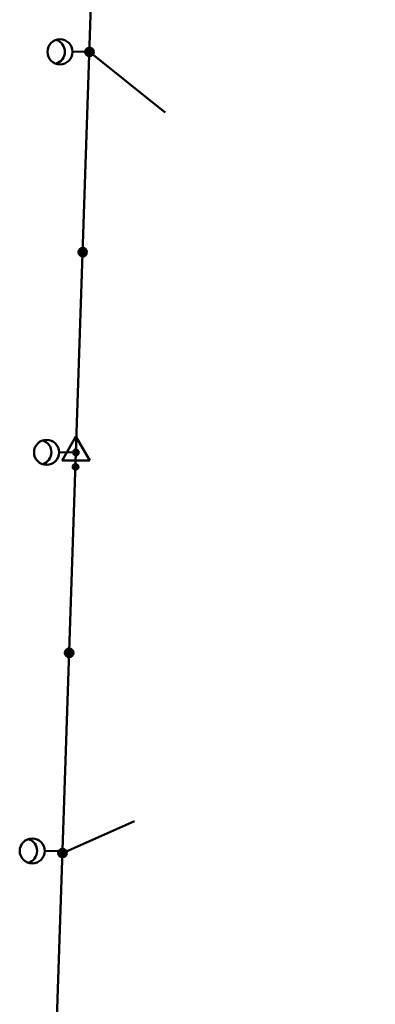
# Model space of a CAD drawing. Header units: millimetres. Extents: x 0 to 5880, y 0 to 297.
# Tile 13 of 35: x 1155 to 1181, y 150 to 224. Entities that reach past the tile are written whole.
import ezdxf

# ---------------------------------------------------------------- set-up
doc = ezdxf.new("R2010")
doc.units = ezdxf.units.MM
doc.linetypes.add('K5LT_BASIC', pattern=[0])
doc.linetypes.add('K5LT_THIN', pattern=[0])
doc.layers.add('Системный слой', color=7, linetype='Continuous')

# ---------------------------------------------------------------- blocks, each defined once
blk = doc.blocks.new('U284')
at = {"layer": 'Системный слой'}
h = blk.add_hatch(color=7, dxfattribs=at)
h.paths.add_polyline_path([(1158.261408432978, 176.4470188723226), (1158.131340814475, 176.7380239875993), (1158.116930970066, 176.7311452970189), (1158.10288367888, 176.7235536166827), (1158.089234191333, 176.7152679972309), (1158.076016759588, 176.7063092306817), (1158.063264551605, 176.6966997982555), (1158.051009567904, 176.6864638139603), (1158.039282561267, 176.6756269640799), (1158.028112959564, 176.664216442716), (1158.017528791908, 176.6522608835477), (1158.007556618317, 176.6397902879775), (1157.998221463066, 176.6268359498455), (1157.989546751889, 176.6134303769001), (1157.981554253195, 176.5996072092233), (1157.974264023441, 176.5854011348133), (1157.967694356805, 176.5708478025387), (1157.961861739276, 176.5559837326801), (1157.956780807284, 176.5408462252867), (1157.952464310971, 176.5254732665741), (1157.948923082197, 176.5099034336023), (1157.946166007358, 176.4941757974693), (1157.944200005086, 176.4783298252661), (1157.943030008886, 176.4624052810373), (1157.94265895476, 176.4464421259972), (1157.943087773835, 176.4304804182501), (1157.944315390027, 176.4145602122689), (1157.946338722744, 176.3987214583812), (1157.949152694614, 176.3830039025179), (1157.952750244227, 176.3674469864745), (1157.957122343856, 176.3520897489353), (1157.962258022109, 176.3369707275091), (1157.968144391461, 176.3221278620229), (1157.974766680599, 176.3075983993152), (1157.982108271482, 176.2934187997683), (1157.990150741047, 176.2796246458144), (1157.998873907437, 176.2662505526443), (1158.008255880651, 176.2533300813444), (1158.018273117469, 176.2408956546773), (1158.028900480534, 176.2289784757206), (1158.040111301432, 176.2176084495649), (1158.051877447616, 176.2068141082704), (1158.064169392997, 176.1966225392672), (1158.076956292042, 176.187059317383), (1158.090206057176, 176.1781484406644), (1158.103885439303, 176.1699122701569), (1158.117960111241, 176.1623714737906), (1158.132394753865, 176.1555449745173), (1158.147153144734, 176.149449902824), (1158.162198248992, 176.144101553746), (1158.177492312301, 176.1395133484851), (1158.192996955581, 176.1356968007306), (1158.208673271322, 176.1326614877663), (1158.224481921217, 176.1304150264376), (1158.240383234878, 176.1289630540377), (1158.256337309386, 176.128309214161), (1158.272304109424, 176.1284551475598), (1158.28824356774, 176.1294004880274), (1158.304115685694, 176.1311428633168), (1158.319880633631, 176.1336779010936), (1158.33549885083, 176.1369992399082), (1158.350931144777, 176.1410985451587), (1158.366138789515, 176.1459655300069), (1158.381083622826, 176.1515879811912), (1158.390409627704, 176.1555394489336)])
h.paths.add_polyline_path([(1158.434453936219, 176.7147067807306), (1158.420831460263, 176.7230367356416), (1158.406808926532, 176.7306740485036), (1158.392421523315, 176.7375995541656), (1158.377705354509, 176.7437958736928), (1158.362697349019, 176.7492474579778), (1158.347435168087, 176.753940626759), (1158.331957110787, 176.7578636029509), (1158.316302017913, 176.7610065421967), (1158.300509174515, 176.7633615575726), (1158.284618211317, 176.764922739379), (1158.268669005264, 176.7656861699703), (1158.252701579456, 176.7656499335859), (1158.236756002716, 176.7648141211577), (1158.220872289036, 176.7631808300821), (1158.20509029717, 176.7607541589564), (1158.18944963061, 176.7575401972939), (1158.173989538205, 176.7535470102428), (1158.158748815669, 176.7487846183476), (1158.143765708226, 176.7432649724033), (1158.131351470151, 176.738028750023), (1158.261408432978, 176.4470188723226), (1158.390409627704, 176.1555394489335), (1158.404844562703, 176.1623653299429), (1158.418919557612, 176.1699055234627), (1158.432599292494, 176.1781411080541), (1158.445849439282, 176.187051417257), (1158.458636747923, 176.1966140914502), (1158.470929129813, 176.2068051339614), (1158.482695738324, 176.2175989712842), (1158.493907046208, 176.228968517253), (1158.504534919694, 176.2408852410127), (1158.514552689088, 176.2533192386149), (1158.523935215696, 176.2662393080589), (1158.532658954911, 176.2796130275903), (1158.540702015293, 176.2934068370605), (1158.548044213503, 176.3075861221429), (1158.554667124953, 176.3221153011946), (1158.560554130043, 176.336957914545), (1158.565690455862, 176.3520767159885), (1158.57006321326, 176.36743376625), (1158.573661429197, 176.3829905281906), (1158.576476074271, 176.3987079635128), (1158.578500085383, 176.4145466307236), (1158.579728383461, 176.4304667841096), (1158.580157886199, 176.446428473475), (1158.5797875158, 176.4623916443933), (1158.578618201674, 176.4783162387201), (1158.576652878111, 176.4941622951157), (1158.573896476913, 176.509890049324), (1158.570355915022, 176.5254600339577), (1158.566040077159, 176.5408331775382), (1158.560959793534, 176.5559709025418), (1158.555127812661, 176.5708352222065), (1158.548558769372, 176.5853888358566), (1158.541269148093, 176.5995952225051), (1158.533277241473, 176.6134187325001), (1158.524603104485, 176.6268246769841), (1158.515268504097, 176.6397794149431), (1158.50529686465, 176.6522504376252), (1158.494713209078, 176.6642064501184), (1158.483544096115, 176.6756174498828), (1158.471817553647, 176.6864548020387), (1158.45956300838, 176.696691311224), (1158.446811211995, 176.7063012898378)])
at = {"layer": 'Системный слой', "color": 7, "linetype": 'K5LT_BASIC', "lineweight": 50}
blk.add_circle((1158.261408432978, 176.4470188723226), 0.3187500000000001, dxfattribs=at)
blk = doc.blocks.new('U285')
at = {"layer": 'Системный слой'}
h = blk.add_hatch(color=7, dxfattribs=at)
h.paths.add_polyline_path([(1159.268361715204, 206.430114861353), (1159.138294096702, 206.7211199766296), (1159.123884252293, 206.7142412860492), (1159.109836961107, 206.706649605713), (1159.096187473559, 206.6983639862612), (1159.082970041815, 206.689405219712), (1159.070217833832, 206.6797957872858), (1159.057962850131, 206.6695598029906), (1159.046235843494, 206.6587229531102), (1159.035066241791, 206.6473124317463), (1159.024482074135, 206.635356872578), (1159.014509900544, 206.6228862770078), (1159.005174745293, 206.6099319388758), (1158.996500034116, 206.5965263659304), (1158.988507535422, 206.5827031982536), (1158.981217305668, 206.5684971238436), (1158.974647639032, 206.553943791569), (1158.968815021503, 206.5390797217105), (1158.963734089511, 206.523942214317), (1158.959417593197, 206.5085692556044), (1158.955876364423, 206.4929994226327), (1158.953119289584, 206.4772717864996), (1158.951153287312, 206.4614258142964), (1158.949983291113, 206.4455012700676), (1158.949612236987, 206.4295381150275), (1158.950041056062, 206.4135764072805), (1158.951268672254, 206.3976562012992), (1158.953292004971, 206.3818174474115), (1158.956105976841, 206.3660998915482), (1158.959703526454, 206.3505429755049), (1158.964075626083, 206.3351857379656), (1158.969211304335, 206.3200667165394), (1158.975097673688, 206.3052238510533), (1158.981719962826, 206.2906943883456), (1158.989061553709, 206.2765147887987), (1158.997104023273, 206.2627206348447), (1159.005827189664, 206.2493465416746), (1159.015209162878, 206.2364260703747), (1159.025226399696, 206.2239916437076), (1159.035853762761, 206.2120744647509), (1159.047064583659, 206.2007044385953), (1159.058830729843, 206.1899100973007), (1159.071122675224, 206.1797185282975), (1159.083909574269, 206.1701553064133), (1159.097159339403, 206.1612444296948), (1159.11083872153, 206.1530082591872), (1159.124913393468, 206.145467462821), (1159.139348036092, 206.1386409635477), (1159.154106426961, 206.1325458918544), (1159.169151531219, 206.1271975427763), (1159.184445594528, 206.1226093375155), (1159.199950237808, 206.1187927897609), (1159.215626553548, 206.1157574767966), (1159.231435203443, 206.113511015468), (1159.247336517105, 206.1120590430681), (1159.263290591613, 206.1114052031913), (1159.27925739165, 206.1115511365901), (1159.295196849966, 206.1124964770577), (1159.311068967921, 206.1142388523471), (1159.326833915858, 206.116773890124), (1159.342452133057, 206.1200952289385), (1159.357884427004, 206.124194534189), (1159.373092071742, 206.1290615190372), (1159.388036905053, 206.1346839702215), (1159.397362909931, 206.138635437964)])
h.paths.add_polyline_path([(1159.441407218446, 206.6978027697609), (1159.42778474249, 206.7061327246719), (1159.413762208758, 206.7137700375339), (1159.399374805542, 206.7206955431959), (1159.384658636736, 206.7268918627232), (1159.369650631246, 206.7323434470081), (1159.354388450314, 206.7370366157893), (1159.338910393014, 206.7409595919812), (1159.32325530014, 206.744102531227), (1159.307462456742, 206.746457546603), (1159.291571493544, 206.7480187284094), (1159.275622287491, 206.7487821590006), (1159.259654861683, 206.7487459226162), (1159.243709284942, 206.7479101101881), (1159.227825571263, 206.7462768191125), (1159.212043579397, 206.7438501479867), (1159.196402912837, 206.7406361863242), (1159.180942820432, 206.7366429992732), (1159.165702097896, 206.7318806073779), (1159.150718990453, 206.7263609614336), (1159.138304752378, 206.7211247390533), (1159.268361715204, 206.430114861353), (1159.39736290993, 206.1386354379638), (1159.41179784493, 206.1454613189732), (1159.425872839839, 206.153001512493), (1159.439552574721, 206.1612370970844), (1159.452802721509, 206.1701474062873), (1159.46559003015, 206.1797100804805), (1159.47788241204, 206.1899011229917), (1159.489649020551, 206.2006949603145), (1159.500860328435, 206.2120645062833), (1159.51148820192, 206.223981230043), (1159.521505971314, 206.2364152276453), (1159.530888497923, 206.2493352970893), (1159.539612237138, 206.2627090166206), (1159.54765529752, 206.2765028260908), (1159.55499749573, 206.2906821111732), (1159.56162040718, 206.3052112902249), (1159.56750741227, 206.3200539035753), (1159.572643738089, 206.3351727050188), (1159.577016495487, 206.3505297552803), (1159.580614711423, 206.3660865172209), (1159.583429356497, 206.3818039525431), (1159.58545336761, 206.3976426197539), (1159.586681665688, 206.4135627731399), (1159.587111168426, 206.4295244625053), (1159.586740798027, 206.4454876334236), (1159.585571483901, 206.4614122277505), (1159.583606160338, 206.477258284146), (1159.58084975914, 206.4929860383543), (1159.577309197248, 206.508556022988), (1159.572993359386, 206.5239291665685), (1159.567913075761, 206.5390668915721), (1159.562081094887, 206.5539312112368), (1159.555512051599, 206.5684848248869), (1159.54822243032, 206.5826912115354), (1159.5402305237, 206.5965147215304), (1159.531556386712, 206.6099206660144), (1159.522221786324, 206.6228754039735), (1159.512250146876, 206.6353464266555), (1159.501666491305, 206.6473024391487), (1159.490497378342, 206.6587134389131), (1159.478770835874, 206.669550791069), (1159.466516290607, 206.6797873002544), (1159.453764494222, 206.6893972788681)])
at = {"layer": 'Системный слой', "color": 7, "linetype": 'K5LT_BASIC', "lineweight": 50}
blk.add_circle((1159.268361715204, 206.430114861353), 0.3187500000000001, dxfattribs=at)
blk = doc.blocks.new('U286')
at = {"layer": 'Системный слой'}
h = blk.add_hatch(color=7, dxfattribs=at)
h.paths.add_polyline_path([(1159.771838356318, 221.421662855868), (1159.641770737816, 221.7126679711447), (1159.627360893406, 221.7057892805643), (1159.61331360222, 221.698197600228), (1159.599664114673, 221.6899119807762), (1159.586446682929, 221.680953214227), (1159.573694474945, 221.6713437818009), (1159.561439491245, 221.6611077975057), (1159.549712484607, 221.6502709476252), (1159.538542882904, 221.6388604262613), (1159.527958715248, 221.6269048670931), (1159.517986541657, 221.6144342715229), (1159.508651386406, 221.6014799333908), (1159.499976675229, 221.5880743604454), (1159.491984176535, 221.5742511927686), (1159.484693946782, 221.5600451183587), (1159.478124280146, 221.545491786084), (1159.472291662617, 221.5306277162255), (1159.467210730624, 221.5154902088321), (1159.462894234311, 221.5001172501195), (1159.459353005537, 221.4845474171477), (1159.456595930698, 221.4688197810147), (1159.454629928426, 221.4529738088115), (1159.453459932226, 221.4370492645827), (1159.453088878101, 221.4210861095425), (1159.453517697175, 221.4051244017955), (1159.454745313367, 221.3892041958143), (1159.456768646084, 221.3733654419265), (1159.459582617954, 221.3576478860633), (1159.463180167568, 221.3420909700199), (1159.467552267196, 221.3267337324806), (1159.472687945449, 221.3116147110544), (1159.478574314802, 221.2967718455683), (1159.48519660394, 221.2822423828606), (1159.492538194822, 221.2680627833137), (1159.500580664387, 221.2542686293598), (1159.509303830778, 221.2408945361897), (1159.518685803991, 221.2279740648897), (1159.528703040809, 221.2155396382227), (1159.539330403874, 221.2036224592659), (1159.550541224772, 221.1922524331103), (1159.562307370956, 221.1814580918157), (1159.574599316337, 221.1712665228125), (1159.587386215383, 221.1617033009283), (1159.600635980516, 221.1527924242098), (1159.614315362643, 221.1445562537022), (1159.628390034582, 221.137015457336), (1159.642824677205, 221.1301889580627), (1159.657583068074, 221.1240938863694), (1159.672628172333, 221.1187455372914), (1159.687922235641, 221.1141573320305), (1159.703426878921, 221.1103407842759), (1159.719103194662, 221.1073054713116), (1159.734911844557, 221.105059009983), (1159.750813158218, 221.1036070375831), (1159.766767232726, 221.1029531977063), (1159.782734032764, 221.1030991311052), (1159.79867349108, 221.1040444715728), (1159.814545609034, 221.1057868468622), (1159.830310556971, 221.108321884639), (1159.84592877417, 221.1116432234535), (1159.861361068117, 221.1157425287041), (1159.876568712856, 221.1206095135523), (1159.891513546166, 221.1262319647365), (1159.900839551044, 221.130183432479)])
h.paths.add_polyline_path([(1159.944883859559, 221.6893507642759), (1159.931261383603, 221.6976807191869), (1159.917238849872, 221.705318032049), (1159.902851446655, 221.7122435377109), (1159.888135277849, 221.7184398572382), (1159.873127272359, 221.7238914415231), (1159.857865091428, 221.7285846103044), (1159.842387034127, 221.7325075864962), (1159.826731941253, 221.7356505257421), (1159.810939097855, 221.738005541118), (1159.795048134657, 221.7395667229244), (1159.779098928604, 221.7403301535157), (1159.763131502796, 221.7402939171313), (1159.747185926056, 221.7394581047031), (1159.731302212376, 221.7378248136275), (1159.71552022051, 221.7353981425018), (1159.699879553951, 221.7321841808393), (1159.684419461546, 221.7281909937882), (1159.669178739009, 221.723428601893), (1159.654195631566, 221.7179089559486), (1159.641781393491, 221.7126727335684), (1159.771838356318, 221.421662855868), (1159.900839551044, 221.1301834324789), (1159.915274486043, 221.1370093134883), (1159.929349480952, 221.1445495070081), (1159.943029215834, 221.1527850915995), (1159.956279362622, 221.1616954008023), (1159.969066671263, 221.1712580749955), (1159.981359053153, 221.1814491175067), (1159.993125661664, 221.1922429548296), (1160.004336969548, 221.2036125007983), (1160.014964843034, 221.2155292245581), (1160.024982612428, 221.2279632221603), (1160.034365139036, 221.2408832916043), (1160.043088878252, 221.2542570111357), (1160.051131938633, 221.2680508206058), (1160.058474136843, 221.2822301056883), (1160.065097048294, 221.2967592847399), (1160.070984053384, 221.3116018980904), (1160.076120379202, 221.3267206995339), (1160.080493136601, 221.3420777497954), (1160.084091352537, 221.357634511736), (1160.086905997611, 221.3733519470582), (1160.088930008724, 221.389190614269), (1160.090158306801, 221.4051107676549), (1160.090587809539, 221.4210724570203), (1160.09021743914, 221.4370356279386), (1160.089048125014, 221.4529602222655), (1160.087082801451, 221.468806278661), (1160.084326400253, 221.4845340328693), (1160.080785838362, 221.500104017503), (1160.0764700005, 221.5154771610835), (1160.071389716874, 221.5306148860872), (1160.065557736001, 221.5454792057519), (1160.058988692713, 221.560032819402), (1160.051699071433, 221.5742392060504), (1160.043707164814, 221.5880627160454), (1160.035033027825, 221.6014686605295), (1160.025698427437, 221.6144233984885), (1160.01572678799, 221.6268944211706), (1160.005143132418, 221.6388504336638), (1159.993974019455, 221.6502614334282), (1159.982247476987, 221.6610987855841), (1159.969992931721, 221.6713352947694), (1159.957241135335, 221.6809452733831)])
at = {"layer": 'Системный слой', "color": 7, "linetype": 'K5LT_BASIC', "lineweight": 50}
blk.add_circle((1159.771838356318, 221.421662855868), 0.3187500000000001, dxfattribs=at)
blk = doc.blocks.new('U289')
at = {"layer": 'Системный слой', "color": 7, "linetype": 'K5LT_BASIC', "lineweight": 50}
for p, q in [((1158.758210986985, 192.6272557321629), (1157.738787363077, 190.8384425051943)), ((1159.797656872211, 190.8500023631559), (1158.758210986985, 192.6272557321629)), ((1157.738787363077, 190.8384425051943), (1159.797656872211, 190.8500023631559))]:
    blk.add_line(p, q, dxfattribs=at)
blk = doc.blocks.new('U292')
at = {"layer": 'Системный слой'}
h = blk.add_hatch(color=7, dxfattribs=at)
h.paths.add_polyline_path([(1158.730438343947, 190.3591076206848), (1158.837720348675, 190.542538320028), (1158.826270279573, 190.5487717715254), (1158.814459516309, 190.5542913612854), (1158.80233251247, 190.5590763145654), (1158.789934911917, 190.5631086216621), (1158.777313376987, 190.5663731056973), (1158.764515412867, 190.5688574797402), (1158.751589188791, 190.5705523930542), (1158.738583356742, 190.5714514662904), (1158.725546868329, 190.5715513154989), (1158.71252879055, 190.5708515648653), (1158.699578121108, 190.5693548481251), (1158.686743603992, 190.5670667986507), (1158.674073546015, 190.5639960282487), (1158.661615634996, 190.5601540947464), (1158.64941676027, 190.5555554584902), (1158.637522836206, 190.5502174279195), (1158.625978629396, 190.5441600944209), (1158.614827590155, 190.5374062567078), (1158.60411168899, 190.5299813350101), (1158.593871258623, 190.5219132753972), (1158.584144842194, 190.5132324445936), (1158.574969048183, 190.5039715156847), (1158.566378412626, 190.4941653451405), (1158.558405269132, 190.4838508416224), (1158.551079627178, 190.4730668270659), (1158.544429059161, 190.4618538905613), (1158.538478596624, 190.4502542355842), (1158.533250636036, 190.4383115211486), (1158.5287648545, 190.4260706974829), (1158.525038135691, 190.4135778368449), (1158.522084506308, 190.4008799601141), (1158.519915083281, 190.3880248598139), (1158.518538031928, 190.3750609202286), (1158.517958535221, 190.3620369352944), (1158.518178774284, 190.3490019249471), (1158.519197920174, 190.3360049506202), (1158.52101213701, 190.3230949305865), (1158.523614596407, 190.3103204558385), (1158.526995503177, 190.2977296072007), (1158.531142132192, 190.2853697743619), (1158.53603887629, 190.273287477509), (1158.541667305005, 190.2615281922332), (1158.548006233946, 190.2501361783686), (1158.555031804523, 190.2391543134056), (1158.562717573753, 190.2286239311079), (1158.571034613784, 190.2185846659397), (1158.579951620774, 190.2090743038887), (1158.589435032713, 190.2001286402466), (1158.599449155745, 190.1917813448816), (1158.609956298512, 190.1840638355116), (1158.620916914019, 190.1770051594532), (1158.622485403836, 190.1760709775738)])
h.paths.add_polyline_path([(1158.942699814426, 190.3691733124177), (1158.941683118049, 190.3821704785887), (1158.939871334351, 190.3950808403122), (1158.937271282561, 190.4078558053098), (1158.933892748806, 190.4204472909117), (1158.929748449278, 190.4328079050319), (1158.924853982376, 190.4448911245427), (1158.919227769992, 190.45665147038), (1158.912890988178, 190.4680446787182), (1158.90586748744, 190.4790278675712), (1158.898183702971, 190.4895596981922), (1158.889868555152, 190.4996005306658), (1158.880953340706, 190.5091125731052), (1158.871471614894, 190.5180600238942), (1158.861459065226, 190.526409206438), (1158.850953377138, 190.5341286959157), (1158.839994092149, 190.541189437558), (1158.837727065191, 190.5425343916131), (1158.730438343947, 190.3591076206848), (1158.622485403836, 190.1760709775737), (1158.633912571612, 190.1697956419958), (1158.645703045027, 190.1642328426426), (1158.657812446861, 190.15940351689), (1158.670195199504, 190.1553258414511), (1158.682804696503, 190.1520151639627), (1158.69559347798, 190.1494839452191), (1158.708513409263, 190.1477417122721), (1158.721515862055, 190.1467950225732), (1158.734551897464, 190.146647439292), (1158.747572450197, 190.1472995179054), (1158.760528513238, 190.1487488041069), (1158.773371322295, 190.1509898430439), (1158.786052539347, 190.1540141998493), (1158.798524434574, 190.157810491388), (1158.810740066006, 190.1623644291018), (1158.822653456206, 190.1676588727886), (1158.834219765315, 190.1736738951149), (1158.845395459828, 190.180386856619), (1158.856138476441, 190.1877724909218), (1158.866408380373, 190.1958029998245), (1158.876166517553, 190.2044481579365), (1158.885376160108, 190.2136754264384), (1158.894002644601, 190.2234500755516), (1158.902013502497, 190.2337353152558), (1158.909378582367, 190.2444924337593), (1158.916070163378, 190.2556809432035), (1158.92206305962, 190.2672587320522), (1158.927334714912, 190.2791822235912), (1158.931865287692, 190.2914065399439), (1158.935637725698, 190.3038856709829), (1158.938637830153, 190.3165726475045), (1158.940854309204, 190.3294197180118), (1158.942278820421, 190.342378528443), (1158.942906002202, 190.3554003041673), (1158.942733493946, 190.3684360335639)])
at = {"layer": 'Системный слой', "color": 7, "linetype": 'K5LT_THIN', "lineweight": 18}
blk.add_line((1158.766509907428, 191.3584568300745), (1158.730438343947, 190.3591076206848), dxfattribs=at)
at = {"layer": 'Системный слой', "color": 7, "linetype": 'K5LT_BASIC', "lineweight": 50}
blk.add_circle((1158.730438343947, 190.3591076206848), 0.2125000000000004, dxfattribs=at)
blk = doc.blocks.new('U291')
at = {"layer": 'Системный слой'}
blk.add_blockref('U292', (0, 0), dxfattribs=at)
blk = doc.blocks.new('U290')
at = {"layer": 'Системный слой'}
h = blk.add_hatch(color=7, dxfattribs=at)
h.paths.add_polyline_path([(1158.764885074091, 191.4385668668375), (1158.560341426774, 191.3809635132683), (1158.564258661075, 191.3685290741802), (1158.568931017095, 191.3563582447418), (1158.574340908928, 191.344496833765), (1158.580467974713, 191.3329894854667), (1158.587289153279, 191.3218795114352), (1158.594778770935, 191.3112087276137), (1158.602908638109, 191.3010172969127), (1158.611648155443, 191.2913435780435), (1158.620964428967, 191.2822239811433), (1158.630822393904, 191.2736928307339), (1158.641184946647, 191.2657822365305), (1158.652013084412, 191.2585219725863), (1158.663266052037, 191.2519393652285), (1158.674901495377, 191.2460591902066), (1158.686875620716, 191.2409035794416), (1158.699143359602, 191.2364919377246), (1158.711658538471, 191.2328408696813), (1158.724374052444, 191.2299641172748), (1158.737242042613, 191.2278725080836), (1158.750214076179, 191.2265739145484), (1158.763241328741, 191.2260732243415), (1158.776274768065, 191.2263723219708), (1158.78926533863, 191.2274700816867), (1158.802164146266, 191.2293623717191), (1158.814922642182, 191.2320420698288), (1158.827492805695, 191.2354990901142), (1158.839827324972, 191.2397204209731), (1158.8518797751, 191.2446901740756), (1158.863604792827, 191.2503896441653), (1158.874958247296, 191.2567973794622), (1158.885897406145, 191.2638892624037), (1158.896381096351, 191.2716386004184), (1158.906369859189, 191.2800162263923), (1158.915826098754, 191.2889906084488), (1158.924714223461, 191.2985279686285), (1158.933000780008, 191.3085924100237), (1158.940654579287, 191.3191460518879), (1158.947646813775, 191.3301491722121), (1158.953951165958, 191.3415603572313), (1158.959543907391, 191.3533366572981), (1158.964403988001, 191.3654337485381), (1158.968513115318, 191.3778060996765), (1158.971855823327, 191.3904071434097), (1158.974419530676, 191.4031894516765), (1158.976194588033, 191.4161049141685), (1158.9771743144, 191.4291049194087), (1158.977355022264, 191.4421405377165), (1158.976736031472, 191.4551627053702), (1158.975319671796, 191.4681224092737), (1158.973111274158, 191.4809708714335), (1158.970119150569, 191.4936597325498), (1158.969638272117, 191.4954208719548)])
h.paths.add_polyline_path([(1158.605082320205, 191.5786358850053), (1158.596793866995, 191.5685730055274), (1158.589138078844, 191.5580208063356), (1158.58214377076, 191.547019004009), (1158.575837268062, 191.5356090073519), (1158.57024230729, 191.5238337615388), (1158.56537994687, 191.5117375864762), (1158.561268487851, 191.4993660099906), (1158.557923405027, 191.4867655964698), (1158.555357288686, 191.473983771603), (1158.553579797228, 191.4610686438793), (1158.552597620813, 191.4480688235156), (1158.552414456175, 191.4350332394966), (1158.553030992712, 191.4220109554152), (1158.554444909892, 191.4090509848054), (1158.556650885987, 191.3962021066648), (1158.559640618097, 191.3835126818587), (1158.56033931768, 191.3809710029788), (1158.764885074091, 191.4385668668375), (1158.969638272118, 191.4954208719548), (1158.96576659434, 191.5078695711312), (1158.961138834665, 191.5200574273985), (1158.955772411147, 191.5319385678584), (1158.949687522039, 191.5434682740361), (1158.942907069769, 191.5546031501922), (1158.935456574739, 191.5653012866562), (1158.927364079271, 191.5755224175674), (1158.918660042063, 191.5852280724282), (1158.909377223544, 191.5943817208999), (1158.899550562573, 191.602948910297), (1158.889217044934, 191.6108973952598), (1158.878415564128, 191.6181972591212), (1158.867186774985, 191.6248210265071), (1158.855572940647, 191.6307437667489), (1158.843617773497, 191.6359431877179), (1158.831366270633, 191.6403997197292), (1158.818864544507, 191.6440965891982), (1158.806159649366, 191.6470198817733), (1158.793299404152, 191.6491585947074), (1158.780332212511, 191.6505046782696), (1158.767306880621, 191.6510530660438), (1158.754272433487, 191.650801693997), (1158.741277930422, 191.6497515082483), (1158.728372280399, 191.647906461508), (1158.715604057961, 191.6452734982), (1158.703021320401, 191.6418625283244), (1158.690671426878, 191.6376863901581), (1158.678600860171, 191.6327608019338), (1158.666855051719, 191.6271043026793), (1158.655478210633, 191.6207381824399), (1158.644513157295, 191.6136864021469), (1158.634001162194, 191.6059755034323), (1158.623981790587, 191.5976345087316), (1158.614492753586, 191.5886948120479), (1158.605569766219, 191.5791900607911)])
at = {"layer": 'Системный слой', "color": 7, "linetype": 'K5LT_BASIC', "lineweight": 50}
blk.add_circle((1158.764885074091, 191.4385668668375), 0.2125, dxfattribs=at)
at = {"layer": 'Системный слой'}
blk.add_blockref('U291', (0, 0), dxfattribs=at)
blk = doc.blocks.new('U288')
at = {"layer": 'Системный слой'}
for name in ['U289', 'U290']:
    blk.add_blockref(name, (0, 0), dxfattribs=at)
blk = doc.blocks.new('U299')
at = {"layer": 'Системный слой'}
h = blk.add_hatch(color=7, dxfattribs=at)
h.paths.add_polyline_path([(1157.757931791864, 161.4554708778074), (1157.627864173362, 161.746475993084), (1157.613454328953, 161.7395973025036), (1157.599407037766, 161.7320056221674), (1157.585757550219, 161.7237200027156), (1157.572540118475, 161.7147612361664), (1157.559787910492, 161.7051518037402), (1157.547532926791, 161.694915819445), (1157.535805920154, 161.6840789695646), (1157.524636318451, 161.6726684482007), (1157.514052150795, 161.6607128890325), (1157.504079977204, 161.6482422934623), (1157.494744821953, 161.6352879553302), (1157.486070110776, 161.6218823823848), (1157.478077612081, 161.608059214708), (1157.470787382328, 161.593853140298), (1157.464217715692, 161.5792998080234), (1157.458385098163, 161.5644357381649), (1157.45330416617, 161.5492982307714), (1157.448987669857, 161.5339252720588), (1157.445446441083, 161.5183554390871), (1157.442689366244, 161.502627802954), (1157.440723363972, 161.4867818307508), (1157.439553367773, 161.470857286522), (1157.439182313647, 161.4548941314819), (1157.439611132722, 161.4389324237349), (1157.440838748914, 161.4230122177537), (1157.442862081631, 161.4071734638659), (1157.445676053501, 161.3914559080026), (1157.449273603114, 161.3758989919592), (1157.453645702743, 161.36054175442), (1157.458781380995, 161.3454227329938), (1157.464667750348, 161.3305798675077), (1157.471290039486, 161.3160504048), (1157.478631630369, 161.3018708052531), (1157.486674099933, 161.2880766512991), (1157.495397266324, 161.274702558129), (1157.504779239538, 161.2617820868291), (1157.514796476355, 161.249347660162), (1157.52542383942, 161.2374304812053), (1157.536634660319, 161.2260604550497), (1157.548400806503, 161.2152661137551), (1157.560692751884, 161.2050745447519), (1157.573479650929, 161.1955113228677), (1157.586729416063, 161.1866004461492), (1157.60040879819, 161.1783642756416), (1157.614483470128, 161.1708234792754), (1157.628918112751, 161.1639969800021), (1157.643676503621, 161.1579019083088), (1157.658721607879, 161.1525535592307), (1157.674015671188, 161.1479653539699), (1157.689520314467, 161.1441488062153), (1157.705196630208, 161.141113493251), (1157.721005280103, 161.1388670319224), (1157.736906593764, 161.1374150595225), (1157.752860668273, 161.1367612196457), (1157.76882746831, 161.1369071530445), (1157.784766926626, 161.1378524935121), (1157.80063904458, 161.1395948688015), (1157.816403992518, 161.1421299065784), (1157.832022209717, 161.1454512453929), (1157.847454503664, 161.1495505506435), (1157.862662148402, 161.1544175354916), (1157.877606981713, 161.1600399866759), (1157.88693298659, 161.1639914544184)])
h.paths.add_polyline_path([(1157.930977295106, 161.7231587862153), (1157.91735481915, 161.7314887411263), (1157.903332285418, 161.7391260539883), (1157.888944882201, 161.7460515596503), (1157.874228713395, 161.7522478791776), (1157.859220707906, 161.7576994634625), (1157.843958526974, 161.7623926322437), (1157.828480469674, 161.7663156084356), (1157.812825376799, 161.7694585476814), (1157.797032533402, 161.7718135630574), (1157.781141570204, 161.7733747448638), (1157.76519236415, 161.7741381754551), (1157.749224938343, 161.7741019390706), (1157.733279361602, 161.7732661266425), (1157.717395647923, 161.7716328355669), (1157.701613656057, 161.7692061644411), (1157.685972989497, 161.7659922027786), (1157.670512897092, 161.7619990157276), (1157.655272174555, 161.7572366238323), (1157.640289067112, 161.751716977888), (1157.627874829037, 161.7464807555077), (1157.757931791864, 161.4554708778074), (1157.88693298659, 161.1639914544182), (1157.90136792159, 161.1708173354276), (1157.915442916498, 161.1783575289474), (1157.929122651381, 161.1865931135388), (1157.942372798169, 161.1955034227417), (1157.95516010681, 161.2050660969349), (1157.9674524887, 161.2152571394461), (1157.97921909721, 161.2260509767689), (1157.990430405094, 161.2374205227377), (1158.00105827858, 161.2493372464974), (1158.011076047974, 161.2617712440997), (1158.020458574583, 161.2746913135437), (1158.029182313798, 161.288065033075), (1158.037225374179, 161.3018588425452), (1158.044567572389, 161.3160381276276), (1158.05119048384, 161.3305673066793), (1158.05707748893, 161.3454099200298), (1158.062213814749, 161.3605287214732), (1158.066586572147, 161.3758857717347), (1158.070184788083, 161.3914425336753), (1158.072999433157, 161.4071599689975), (1158.07502344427, 161.4229986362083), (1158.076251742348, 161.4389187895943), (1158.076681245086, 161.4548804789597), (1158.076310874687, 161.470843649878), (1158.075141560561, 161.4867682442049), (1158.073176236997, 161.5026143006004), (1158.070419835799, 161.5183420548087), (1158.066879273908, 161.5339120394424), (1158.062563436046, 161.5492851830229), (1158.05748315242, 161.5644229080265), (1158.051651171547, 161.5792872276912), (1158.045082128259, 161.5938408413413), (1158.037792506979, 161.6080472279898), (1158.02980060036, 161.6218707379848), (1158.021126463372, 161.6352766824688), (1158.011791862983, 161.6482314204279), (1158.001820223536, 161.6607024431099), (1157.991236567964, 161.6726584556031), (1157.980067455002, 161.6840694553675), (1157.968340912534, 161.6949068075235), (1157.956086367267, 161.7051433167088), (1157.943334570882, 161.7147532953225)])
at = {"layer": 'Системный слой', "color": 7, "linetype": 'K5LT_BASIC', "lineweight": 50}
blk.add_circle((1157.757931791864, 161.4554708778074), 0.3187500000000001, dxfattribs=at)
blk = doc.blocks.new('U324')
at = {"layer": 'Системный слой', "color": 7, "linetype": 'K5LT_BASIC', "lineweight": 50}
blk.add_line((1158.504889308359, 221.4519533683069), (1159.771838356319, 221.4216628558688), dxfattribs=at)
blk.add_circle((1157.56760441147, 221.4318717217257), 0.937500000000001, dxfattribs=at)
blk.add_arc((1156.994061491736, 221.4361953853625), 0.937500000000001, 287.3802958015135, 71.75587006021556, dxfattribs=at)
blk = doc.blocks.new('U325')
at = {"layer": 'Системный слой', "color": 7, "linetype": 'K5LT_BASIC', "lineweight": 50}
blk.add_line((1157.497936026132, 191.4688573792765), (1158.764885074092, 191.4385668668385), dxfattribs=at)
blk.add_circle((1156.560651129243, 191.4487757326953), 0.937500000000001, dxfattribs=at)
blk.add_arc((1155.987108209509, 191.4530993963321), 0.937500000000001, 287.3802958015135, 71.75587006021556, dxfattribs=at)
blk = doc.blocks.new('U326')
at = {"layer": 'Системный слой', "color": 7, "linetype": 'K5LT_BASIC', "lineweight": 50}
blk.add_line((1156.425948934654, 161.6312639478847), (1157.692897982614, 161.6009734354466), dxfattribs=at)
blk.add_circle((1155.488664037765, 161.6111823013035), 0.937500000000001, dxfattribs=at)
blk.add_arc((1154.915121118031, 161.6155059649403), 0.937500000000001, 287.3802958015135, 71.75587006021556, dxfattribs=at)

msp = doc.modelspace()

# ---------------------------------------------------------------- linework, layer by layer
at = {"layer": 'Системный слой', "color": 7, "linetype": 'K5LT_BASIC', "lineweight": 50}
for p, q in [((1156.086045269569, 111.6732863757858), (1161.747505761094, 280.2492435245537)), ((1159.771838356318, 221.4216628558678), (1165.446425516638, 216.8784109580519)), ((1157.757931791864, 161.4554708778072), (1163.134675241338, 163.8372484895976))]:
    msp.add_line(p, q, dxfattribs=at)

# ---------------------------------------------------------------- block references
at = {"layer": 'Системный слой'}
for name in ['U324', 'U286', 'U285', 'U325', 'U288', 'U284', 'U326', 'U299']:
    msp.add_blockref(name, (0, 0), dxfattribs=at)

doc.saveas('drawing.dxf')
